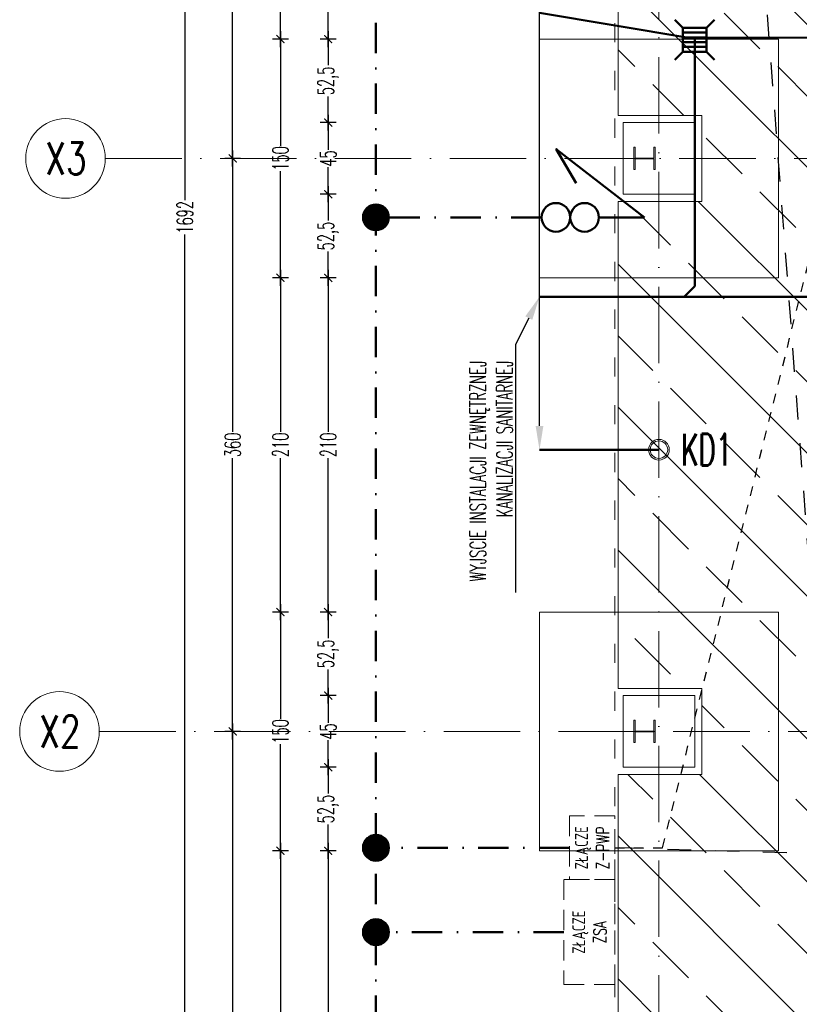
# Model space of a CAD drawing. Header units: millimetres. Extents: x -2074 to 12588, y -3630 to 101167.
# Tile 7 of 256: x -1432 to -942, y 825 to 1444. Entities that reach past the tile are written whole.
import ezdxf
from ezdxf import colors
from ezdxf.entities.mleader import LeaderData, LeaderLine
from ezdxf.enums import TextEntityAlignment as Align
from ezdxf.math import Vec2, Vec3

# ---------------------------------------------------------------- set-up
doc = ezdxf.new("R2010")
doc.units = ezdxf.units.MM
for name, pattern in [('ACAD_ISO03W100', [30, 12, -18]), ('ACAD_ISO10W100', [18, 12, -3, 0, -3]), ('Aligning Line_2_', [6, 3, -3]), ('CONTINOUS', [0]), ('DASHDOT2', [12.7, 6.35, -3.175, 0, -3.175]), ('DASHED', [19.05, 12.7, -6.35])]:
    doc.linetypes.add(name, pattern=pattern)
for name, color, linetype, lineweight in [('SelinAr_BUD_opisy', 7, 'Continuous', 20), ('SelinAr_BUD_osie', 8, 'ACAD_ISO10W100', 18), ('SelinAr_BUD_wymiary', 7, 'Continuous', 18), ('SelinAr_IE_podposadzkowe elektryczne', 1, 'DASHED', 30), ('SelinAr_IE_podposadzkowe teletechniczne', 30, 'DASHED', 30), ('SelinAr_IE_rozdzielnica serwer', 7, 'Continuous', 18), ('SelinAr_IE_uziom', 12, 'DASHDOT2', 50), ('SelinAr_K_fundamenty', 7, 'Continuous', 20), ('SelinAr_K_stal', 7, 'Continuous', 20), ('SelinAr_SAN - KD - pion', 92, 'Continuous', 20), ('SelinAr_SAN - KD - rury', 92, 'KANAL_DESZCZ', 50), ('SelinAr_SAN - KS - rury', 32, 'KANAL_SANIT', 50), ('SelinAr_SAN - W - zimna', 5, 'Continuous', 50)]:
    doc.layers.add(name, color=color, linetype=linetype, lineweight=lineweight)
doc.styles.add('Arch-Dim', font='romans.shx', dxfattribs={"width": 0.75})
doc.styles.add('JACEK_07', font='SIMPLEX.SHX', dxfattribs={"width": 0.7})
doc.styles.get("Standard").update_dxf_attribs({"font": 'arial.ttf'})
doc.styles.add('style1', font='romans.shx', dxfattribs={"width": 0.6})
doc.linetypes.add('KANAL_DESZCZ', pattern='A,12.7,-5.08,["KD",Standard,S=2.54,R=0,X=-2.54,Y=-1.27],-5.08', length=22.86)
doc.linetypes.add('KANAL_SANIT', pattern='A,12.7,-5.08,["KS",Standard,S=2.54,R=0,X=-2.54,Y=-1.27],-5.08', length=22.86)
doc.dimstyles.new('ISO-25 Ania', dxfattribs={"dimtxt": 10, "dimasz": 5, "dimexe": 5, "dimexo": 0.625, "dimtad": 0, "dimrnd": 0.01, "dimtxsty": 'style1', "dimblk": 'ARCHTICK', "dimcen": 5, "dimdle": 5, "dimadec": 0, "dimazin": 0, "dimtfac": 1, "dimtmove": 0, "dimatfit": 3, "dimldrblk": 'ARCHTICK', "dimfxl": 0, "dimarcsym": 0})

# ---------------------------------------------------------------- blocks, each defined once
blk = doc.blocks.new('*U1102')
at = {"ltscale": 4}
blk.add_line((0, 50), (0, -2120), dxfattribs=at)
blk = doc.blocks.new('*U1099')
at = {"ltscale": 4}
blk.add_line((-50, 0), (1945.4, 0), dxfattribs=at)
at = {"linetype": 'CONTINOUS'}
blk.add_circle((-75, 0), 25, dxfattribs=at)
at = {"linetype": 'ByBlock', "style": 'Arch-Dim', "width": 0.75}
blk.add_text('X3', height=20, dxfattribs=at).set_placement((-74.65, 0), align=Align.MIDDLE)
blk = doc.blocks.new('*U1100')
at = {"ltscale": 4}
blk.add_line((-50, 0), (1949.15, 0), dxfattribs=at)
at = {"linetype": 'CONTINOUS'}
blk.add_circle((-75, 0), 25, dxfattribs=at)
at = {"linetype": 'ByBlock', "style": 'Arch-Dim', "width": 0.75}
blk.add_text('X2', height=20, dxfattribs=at).set_placement((-74.65, 0), align=Align.MIDDLE)
blk = doc.blocks.new('A$C6bf3c4e4')
for points in [[(4.89, 19.78), (-0.11, 24.78)], [(19.89, 19.78), (24.89, 24.78)], [(4.89, 16.78), (19.89, 16.78)], [(4.89, 13.78), (19.89, 13.78)], [(4.89, 10.78), (19.89, 10.78)], [(4.89, 7.78), (19.89, 7.78)], [(4.89, 4.78), (-0.11, -0.22)], [(19.89, 4.78), (24.89, -0.22)]]:
    blk.add_lwpolyline(points)
blk.add_lwpolyline([(4.89, 4.78), (19.89, 4.78), (19.89, 19.78), (4.89, 19.78)], close=True)
blk = doc.blocks.new('A$C7BF42D14')
at = {"linetype": 'Continuous'}
h = blk.add_hatch(dxfattribs=at)
h.set_pattern_fill('ANSI31', color=256, scale=1.2, style=0)
h.set_pattern_definition([(45, (44754.10245, 57943.95297), (-0.10606601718, 0.10606601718), [])])
h.paths.add_polyline_path([(18.07, 8.21, 1), (-1.64, 8.21, 1)])
blk.add_circle((8.21, 8.21), 9.86, dxfattribs=at)
blk = doc.blocks.new('_ArchTick')
at = {"color": 0, "linetype": 'ByBlock', "const_width": 0.15}
blk.add_lwpolyline([(-0.5, -0.5), (0.5, 0.5)], dxfattribs=at)
blk = doc.blocks.new('*D1069')
at = {"layer": 'Defpoints', "color": 0}
for p in [(-1105.34, 1641.74), (-1238.04, 1431.74), (-1105.34, 1431.74)]:
    blk.add_point(p, dxfattribs=at)
at = {"layer": 'SelinAr_BUD_wymiary', "color": 0, "lineweight": -2}
for p, q in [((-1238.04, 1646.74), (-1238.04, 1545.08)), ((-1233.04, 1641.74), (-1243.04, 1641.74)), ((-1238.04, 1426.74), (-1238.04, 1528.4)), ((-1233.04, 1431.74), (-1243.04, 1431.74))]:
    blk.add_line(p, q, dxfattribs=at)
at = {"layer": 'SelinAr_BUD_wymiary', "color": 0, "lineweight": -2, "xscale": 5, "yscale": 5, "zscale": 5}
for p, rotation in [((-1238.04, 1641.74), 90), ((-1238.04, 1431.74), 270)]:
    blk.add_blockref('_ArchTick', p, dxfattribs=dict(at, rotation=rotation))
at = {"layer": 'SelinAr_BUD_wymiary', "color": 0, "insert": (-1238.04, 1536.74), "char_height": 10, "attachment_point": 5, "rotation": 90, "style": 'style1'}
blk.add_mtext('210', dxfattribs=at)
blk = doc.blocks.new('*D1070')
at = {"layer": 'Defpoints', "color": 0}
for p in [(-1105.34, 1431.74), (-1238.04, 1379.24), (-1052.84, 1379.24)]:
    blk.add_point(p, dxfattribs=at)
at = {"layer": 'SelinAr_BUD_wymiary', "color": 0, "lineweight": -2}
for p, q in [((-1238.04, 1436.74), (-1238.04, 1415.26)), ((-1233.04, 1431.74), (-1243.04, 1431.74)), ((-1238.04, 1374.24), (-1238.04, 1395.72)), ((-1233.04, 1379.24), (-1243.04, 1379.24))]:
    blk.add_line(p, q, dxfattribs=at)
at = {"layer": 'SelinAr_BUD_wymiary', "color": 0, "lineweight": -2, "xscale": 5, "yscale": 5, "zscale": 5}
for p, rotation in [((-1238.04, 1431.74), 90), ((-1238.04, 1379.24), 270)]:
    blk.add_blockref('_ArchTick', p, dxfattribs=dict(at, rotation=rotation))
at = {"layer": 'SelinAr_BUD_wymiary', "color": 0, "insert": (-1238.04, 1405.49), "char_height": 10, "attachment_point": 5, "rotation": 90, "style": 'style1'}
blk.add_mtext('52,5', dxfattribs=at)
blk = doc.blocks.new('*D1071')
at = {"layer": 'Defpoints', "color": 0}
for p in [(-1052.84, 1379.24), (-1238.04, 1334.24), (-1052.84, 1334.24)]:
    blk.add_point(p, dxfattribs=at)
at = {"layer": 'SelinAr_BUD_wymiary', "color": 0, "lineweight": -2}
for p, q in [((-1238.04, 1384.24), (-1238.04, 1362.22)), ((-1233.04, 1379.24), (-1243.04, 1379.24)), ((-1238.04, 1329.24), (-1238.04, 1351.26)), ((-1233.04, 1334.24), (-1243.04, 1334.24))]:
    blk.add_line(p, q, dxfattribs=at)
at = {"layer": 'SelinAr_BUD_wymiary', "color": 0, "lineweight": -2, "xscale": 5, "yscale": 5, "zscale": 5}
for p, rotation in [((-1238.04, 1379.24), 90), ((-1238.04, 1334.24), 270)]:
    blk.add_blockref('_ArchTick', p, dxfattribs=dict(at, rotation=rotation))
at = {"layer": 'SelinAr_BUD_wymiary', "color": 0, "insert": (-1238.04, 1356.74), "char_height": 10, "attachment_point": 5, "rotation": 90, "style": 'style1'}
blk.add_mtext('45', dxfattribs=at)
blk = doc.blocks.new('*D1072')
at = {"layer": 'Defpoints', "color": 0}
for p in [(-1052.84, 1334.24), (-1238.04, 1281.74), (-1105.34, 1281.74)]:
    blk.add_point(p, dxfattribs=at)
at = {"layer": 'SelinAr_BUD_wymiary', "color": 0, "lineweight": -2}
for p, q in [((-1238.04, 1339.24), (-1238.04, 1317.76)), ((-1233.04, 1334.24), (-1243.04, 1334.24)), ((-1238.04, 1276.74), (-1238.04, 1298.22)), ((-1233.04, 1281.74), (-1243.04, 1281.74))]:
    blk.add_line(p, q, dxfattribs=at)
at = {"layer": 'SelinAr_BUD_wymiary', "color": 0, "lineweight": -2, "xscale": 5, "yscale": 5, "zscale": 5}
for p, rotation in [((-1238.04, 1334.24), 90), ((-1238.04, 1281.74), 270)]:
    blk.add_blockref('_ArchTick', p, dxfattribs=dict(at, rotation=rotation))
at = {"layer": 'SelinAr_BUD_wymiary', "color": 0, "insert": (-1238.04, 1307.99), "char_height": 10, "attachment_point": 5, "rotation": 90, "style": 'style1'}
blk.add_mtext('52,5', dxfattribs=at)
blk = doc.blocks.new('*D1073')
at = {"layer": 'Defpoints', "color": 0}
for p in [(-1105.34, 1281.74), (-1238.04, 1071.74), (-1105.34, 1071.74)]:
    blk.add_point(p, dxfattribs=at)
at = {"layer": 'SelinAr_BUD_wymiary', "color": 0, "lineweight": -2}
for p, q in [((-1238.04, 1286.74), (-1238.04, 1185.08)), ((-1233.04, 1281.74), (-1243.04, 1281.74)), ((-1238.04, 1066.74), (-1238.04, 1168.4)), ((-1233.04, 1071.74), (-1243.04, 1071.74))]:
    blk.add_line(p, q, dxfattribs=at)
at = {"layer": 'SelinAr_BUD_wymiary', "color": 0, "lineweight": -2, "xscale": 5, "yscale": 5, "zscale": 5}
for p, rotation in [((-1238.04, 1281.74), 90), ((-1238.04, 1071.74), 270)]:
    blk.add_blockref('_ArchTick', p, dxfattribs=dict(at, rotation=rotation))
at = {"layer": 'SelinAr_BUD_wymiary', "color": 0, "insert": (-1238.04, 1176.74), "char_height": 10, "attachment_point": 5, "rotation": 90, "style": 'style1'}
blk.add_mtext('210', dxfattribs=at)
blk = doc.blocks.new('*D1074')
at = {"layer": 'Defpoints', "color": 0}
for p in [(-1105.34, 1071.74), (-1238.04, 1019.24), (-1052.84, 1019.24)]:
    blk.add_point(p, dxfattribs=at)
at = {"layer": 'SelinAr_BUD_wymiary', "color": 0, "lineweight": -2}
for p, q in [((-1238.04, 1076.74), (-1238.04, 1055.26)), ((-1233.04, 1071.74), (-1243.04, 1071.74)), ((-1238.04, 1014.24), (-1238.04, 1035.72)), ((-1233.04, 1019.24), (-1243.04, 1019.24))]:
    blk.add_line(p, q, dxfattribs=at)
at = {"layer": 'SelinAr_BUD_wymiary', "color": 0, "lineweight": -2, "xscale": 5, "yscale": 5, "zscale": 5}
for p, rotation in [((-1238.04, 1071.74), 90), ((-1238.04, 1019.24), 270)]:
    blk.add_blockref('_ArchTick', p, dxfattribs=dict(at, rotation=rotation))
at = {"layer": 'SelinAr_BUD_wymiary', "color": 0, "insert": (-1238.04, 1045.49), "char_height": 10, "attachment_point": 5, "rotation": 90, "style": 'style1'}
blk.add_mtext('52,5', dxfattribs=at)
blk = doc.blocks.new('*D1075')
at = {"layer": 'Defpoints', "color": 0}
for p in [(-1052.84, 1019.24), (-1238.04, 974.24), (-1052.84, 974.24)]:
    blk.add_point(p, dxfattribs=at)
at = {"layer": 'SelinAr_BUD_wymiary', "color": 0, "lineweight": -2}
for p, q in [((-1238.04, 1024.24), (-1238.04, 1002.22)), ((-1233.04, 1019.24), (-1243.04, 1019.24)), ((-1238.04, 969.24), (-1238.04, 991.26)), ((-1233.04, 974.24), (-1243.04, 974.24))]:
    blk.add_line(p, q, dxfattribs=at)
at = {"layer": 'SelinAr_BUD_wymiary', "color": 0, "lineweight": -2, "xscale": 5, "yscale": 5, "zscale": 5}
for p, rotation in [((-1238.04, 1019.24), 90), ((-1238.04, 974.24), 270)]:
    blk.add_blockref('_ArchTick', p, dxfattribs=dict(at, rotation=rotation))
at = {"layer": 'SelinAr_BUD_wymiary', "color": 0, "insert": (-1238.04, 996.74), "char_height": 10, "attachment_point": 5, "rotation": 90, "style": 'style1'}
blk.add_mtext('45', dxfattribs=at)
blk = doc.blocks.new('*D1076')
at = {"layer": 'Defpoints', "color": 0}
for p in [(-1052.84, 974.24), (-1238.04, 921.74), (-1105.34, 921.74)]:
    blk.add_point(p, dxfattribs=at)
at = {"layer": 'SelinAr_BUD_wymiary', "color": 0, "lineweight": -2}
for p, q in [((-1238.04, 979.24), (-1238.04, 957.76)), ((-1233.04, 974.24), (-1243.04, 974.24)), ((-1238.04, 916.74), (-1238.04, 938.22)), ((-1233.04, 921.74), (-1243.04, 921.74))]:
    blk.add_line(p, q, dxfattribs=at)
at = {"layer": 'SelinAr_BUD_wymiary', "color": 0, "lineweight": -2, "xscale": 5, "yscale": 5, "zscale": 5}
for p, rotation in [((-1238.04, 974.24), 90), ((-1238.04, 921.74), 270)]:
    blk.add_blockref('_ArchTick', p, dxfattribs=dict(at, rotation=rotation))
at = {"layer": 'SelinAr_BUD_wymiary', "color": 0, "insert": (-1238.04, 947.99), "char_height": 10, "attachment_point": 5, "rotation": 90, "style": 'style1'}
blk.add_mtext('52,5', dxfattribs=at)
blk = doc.blocks.new('*D1077')
at = {"layer": 'Defpoints', "color": 0}
for p in [(-1105.34, 921.74), (-1238.04, 623.74), (-1105.34, 623.74)]:
    blk.add_point(p, dxfattribs=at)
at = {"layer": 'SelinAr_BUD_wymiary', "color": 0, "lineweight": -2}
for p, q in [((-1238.04, 926.74), (-1238.04, 781.08)), ((-1233.04, 921.74), (-1243.04, 921.74)), ((-1238.04, 618.74), (-1238.04, 764.4)), ((-1233.04, 623.74), (-1243.04, 623.74))]:
    blk.add_line(p, q, dxfattribs=at)
at = {"layer": 'SelinAr_BUD_wymiary', "color": 0, "lineweight": -2, "xscale": 5, "yscale": 5, "zscale": 5}
for p, rotation in [((-1238.04, 921.74), 90), ((-1238.04, 623.74), 270)]:
    blk.add_blockref('_ArchTick', p, dxfattribs=dict(at, rotation=rotation))
at = {"layer": 'SelinAr_BUD_wymiary', "color": 0, "insert": (-1238.04, 772.74), "char_height": 10, "attachment_point": 5, "rotation": 90, "style": 'style1'}
blk.add_mtext('298', dxfattribs=at)
blk = doc.blocks.new('*D1084')
at = {"layer": 'Defpoints', "color": 0}
for p in [(-1105.34, 1641.74), (-1268.04, 1431.74), (-1105.34, 1431.74)]:
    blk.add_point(p, dxfattribs=at)
at = {"layer": 'SelinAr_BUD_wymiary', "color": 0, "lineweight": -2}
for p, q in [((-1268.04, 1646.74), (-1268.04, 1545.08)), ((-1263.04, 1641.74), (-1273.04, 1641.74)), ((-1268.04, 1426.74), (-1268.04, 1528.4)), ((-1263.04, 1431.74), (-1273.04, 1431.74))]:
    blk.add_line(p, q, dxfattribs=at)
at = {"layer": 'SelinAr_BUD_wymiary', "color": 0, "lineweight": -2, "xscale": 5, "yscale": 5, "zscale": 5}
for p, rotation in [((-1268.04, 1641.74), 90), ((-1268.04, 1431.74), 270)]:
    blk.add_blockref('_ArchTick', p, dxfattribs=dict(at, rotation=rotation))
at = {"layer": 'SelinAr_BUD_wymiary', "color": 0, "insert": (-1268.04, 1536.74), "char_height": 10, "attachment_point": 5, "rotation": 90, "style": 'style1'}
blk.add_mtext('210', dxfattribs=at)
blk = doc.blocks.new('*D1085')
at = {"layer": 'Defpoints', "color": 0}
for p in [(-1105.34, 1431.74), (-1268.04, 1281.74), (-1105.34, 1281.74)]:
    blk.add_point(p, dxfattribs=at)
at = {"layer": 'SelinAr_BUD_wymiary', "color": 0, "lineweight": -2}
for p, q in [((-1268.04, 1436.74), (-1268.04, 1364.65)), ((-1263.04, 1431.74), (-1273.04, 1431.74)), ((-1268.04, 1276.74), (-1268.04, 1348.83)), ((-1263.04, 1281.74), (-1273.04, 1281.74))]:
    blk.add_line(p, q, dxfattribs=at)
at = {"layer": 'SelinAr_BUD_wymiary', "color": 0, "lineweight": -2, "xscale": 5, "yscale": 5, "zscale": 5}
for p, rotation in [((-1268.04, 1431.74), 90), ((-1268.04, 1281.74), 270)]:
    blk.add_blockref('_ArchTick', p, dxfattribs=dict(at, rotation=rotation))
at = {"layer": 'SelinAr_BUD_wymiary', "color": 0, "insert": (-1268.04, 1356.74), "char_height": 10, "attachment_point": 5, "rotation": 90, "style": 'style1'}
blk.add_mtext('150', dxfattribs=at)
blk = doc.blocks.new('*D1086')
at = {"layer": 'Defpoints', "color": 0}
for p in [(-1105.34, 1281.74), (-1268.04, 1071.74), (-1105.34, 1071.74)]:
    blk.add_point(p, dxfattribs=at)
at = {"layer": 'SelinAr_BUD_wymiary', "color": 0, "lineweight": -2}
for p, q in [((-1268.04, 1286.74), (-1268.04, 1185.08)), ((-1263.04, 1281.74), (-1273.04, 1281.74)), ((-1268.04, 1066.74), (-1268.04, 1168.4)), ((-1263.04, 1071.74), (-1273.04, 1071.74))]:
    blk.add_line(p, q, dxfattribs=at)
at = {"layer": 'SelinAr_BUD_wymiary', "color": 0, "lineweight": -2, "xscale": 5, "yscale": 5, "zscale": 5}
for p, rotation in [((-1268.04, 1281.74), 90), ((-1268.04, 1071.74), 270)]:
    blk.add_blockref('_ArchTick', p, dxfattribs=dict(at, rotation=rotation))
at = {"layer": 'SelinAr_BUD_wymiary', "color": 0, "insert": (-1268.04, 1176.74), "char_height": 10, "attachment_point": 5, "rotation": 90, "style": 'style1'}
blk.add_mtext('210', dxfattribs=at)
blk = doc.blocks.new('*D1087')
at = {"layer": 'Defpoints', "color": 0}
for p in [(-1105.34, 1071.74), (-1268.04, 921.74), (-1105.34, 921.74)]:
    blk.add_point(p, dxfattribs=at)
at = {"layer": 'SelinAr_BUD_wymiary', "color": 0, "lineweight": -2}
for p, q in [((-1268.04, 1076.74), (-1268.04, 1004.65)), ((-1263.04, 1071.74), (-1273.04, 1071.74)), ((-1268.04, 916.74), (-1268.04, 988.83)), ((-1263.04, 921.74), (-1273.04, 921.74))]:
    blk.add_line(p, q, dxfattribs=at)
at = {"layer": 'SelinAr_BUD_wymiary', "color": 0, "lineweight": -2, "xscale": 5, "yscale": 5, "zscale": 5}
for p, rotation in [((-1268.04, 1071.74), 90), ((-1268.04, 921.74), 270)]:
    blk.add_blockref('_ArchTick', p, dxfattribs=dict(at, rotation=rotation))
at = {"layer": 'SelinAr_BUD_wymiary', "color": 0, "insert": (-1268.04, 996.74), "char_height": 10, "attachment_point": 5, "rotation": 90, "style": 'style1'}
blk.add_mtext('150', dxfattribs=at)
blk = doc.blocks.new('*D1088')
at = {"layer": 'Defpoints', "color": 0}
for p in [(-1105.34, 921.74), (-1268.04, 623.74), (-1105.34, 623.74)]:
    blk.add_point(p, dxfattribs=at)
at = {"layer": 'SelinAr_BUD_wymiary', "color": 0, "lineweight": -2}
for p, q in [((-1268.04, 926.74), (-1268.04, 781.08)), ((-1263.04, 921.74), (-1273.04, 921.74)), ((-1268.04, 618.74), (-1268.04, 764.4)), ((-1263.04, 623.74), (-1273.04, 623.74))]:
    blk.add_line(p, q, dxfattribs=at)
at = {"layer": 'SelinAr_BUD_wymiary', "color": 0, "lineweight": -2, "xscale": 5, "yscale": 5, "zscale": 5}
for p, rotation in [((-1268.04, 921.74), 90), ((-1268.04, 623.74), 270)]:
    blk.add_blockref('_ArchTick', p, dxfattribs=dict(at, rotation=rotation))
at = {"layer": 'SelinAr_BUD_wymiary', "color": 0, "insert": (-1268.04, 772.74), "char_height": 10, "attachment_point": 5, "rotation": 90, "style": 'style1'}
blk.add_mtext('298', dxfattribs=at)
blk = doc.blocks.new('*D1091')
at = {"layer": 'Defpoints', "color": 0}
for p in [(-1298.05, 996.74), (-1030.34, 996.74), (-1030.34, 548.74)]:
    blk.add_point(p, dxfattribs=at)
at = {"layer": 'SelinAr_BUD_wymiary', "color": 0, "lineweight": -2}
for p, q in [((-1293.05, 996.74), (-1303.05, 996.74)), ((-1298.05, 1001.74), (-1298.05, 781.08)), ((-1298.05, 543.74), (-1298.05, 764.4)), ((-1293.05, 548.74), (-1303.05, 548.74))]:
    blk.add_line(p, q, dxfattribs=at)
at = {"layer": 'SelinAr_BUD_wymiary', "color": 0, "lineweight": -2, "xscale": 5, "yscale": 5, "zscale": 5}
for p, rotation in [((-1298.05, 996.74), 90), ((-1298.05, 548.74), 270)]:
    blk.add_blockref('_ArchTick', p, dxfattribs=dict(at, rotation=rotation))
at = {"layer": 'SelinAr_BUD_wymiary', "color": 0, "insert": (-1298.05, 772.74), "char_height": 10, "attachment_point": 5, "rotation": 90, "style": 'style1'}
blk.add_mtext('448', dxfattribs=at)
blk = doc.blocks.new('*D1092')
at = {"layer": 'Defpoints', "color": 0}
for p in [(-1298.05, 1356.74), (-1030.34, 1356.74), (-1030.34, 996.74)]:
    blk.add_point(p, dxfattribs=at)
at = {"layer": 'SelinAr_BUD_wymiary', "color": 0, "lineweight": -2}
for p, q in [((-1298.05, 1361.74), (-1298.05, 1185.08)), ((-1293.05, 1356.74), (-1303.05, 1356.74)), ((-1298.05, 991.74), (-1298.05, 1168.4)), ((-1293.05, 996.74), (-1303.05, 996.74))]:
    blk.add_line(p, q, dxfattribs=at)
at = {"layer": 'SelinAr_BUD_wymiary', "color": 0, "lineweight": -2, "xscale": 5, "yscale": 5, "zscale": 5}
for p, rotation in [((-1298.05, 1356.74), 90), ((-1298.05, 996.74), 270)]:
    blk.add_blockref('_ArchTick', p, dxfattribs=dict(at, rotation=rotation))
at = {"layer": 'SelinAr_BUD_wymiary', "color": 0, "insert": (-1298.05, 1176.74), "char_height": 10, "attachment_point": 5, "rotation": 90, "style": 'style1'}
blk.add_mtext('360', dxfattribs=at)
blk = doc.blocks.new('*D1093')
at = {"layer": 'Defpoints', "color": 0}
for p in [(-1298.05, 1716.74), (-1030.34, 1716.74), (-1030.34, 1356.74)]:
    blk.add_point(p, dxfattribs=at)
at = {"layer": 'SelinAr_BUD_wymiary', "color": 0, "lineweight": -2}
for p, q in [((-1298.05, 1721.74), (-1298.05, 1545.08)), ((-1293.05, 1716.74), (-1303.05, 1716.74)), ((-1298.05, 1351.74), (-1298.05, 1528.4)), ((-1293.05, 1356.74), (-1303.05, 1356.74))]:
    blk.add_line(p, q, dxfattribs=at)
at = {"layer": 'SelinAr_BUD_wymiary', "color": 0, "lineweight": -2, "xscale": 5, "yscale": 5, "zscale": 5}
for p, rotation in [((-1298.05, 1716.74), 90), ((-1298.05, 1356.74), 270)]:
    blk.add_blockref('_ArchTick', p, dxfattribs=dict(at, rotation=rotation))
at = {"layer": 'SelinAr_BUD_wymiary', "color": 0, "insert": (-1298.05, 1536.74), "char_height": 10, "attachment_point": 5, "rotation": 90, "style": 'style1'}
blk.add_mtext('360', dxfattribs=at)
blk = doc.blocks.new('*D1096')
at = {"layer": 'Defpoints', "color": 0}
for p in [(-1105.34, 2165.74), (-1328.05, 473.74), (-1105.34, 473.74)]:
    blk.add_point(p, dxfattribs=at)
at = {"layer": 'SelinAr_BUD_wymiary', "color": 0, "lineweight": -2}
for p, q in [((-1323.05, 2165.74), (-1333.05, 2165.74)), ((-1328.05, 2170.74), (-1328.05, 1330.51)), ((-1328.05, 468.74), (-1328.05, 1308.97)), ((-1323.05, 473.74), (-1333.05, 473.74))]:
    blk.add_line(p, q, dxfattribs=at)
at = {"layer": 'SelinAr_BUD_wymiary', "color": 0, "lineweight": -2, "xscale": 5, "yscale": 5, "zscale": 5}
for p, rotation in [((-1328.05, 2165.74), 90), ((-1328.05, 473.74), 270)]:
    blk.add_blockref('_ArchTick', p, dxfattribs=dict(at, rotation=rotation))
at = {"layer": 'SelinAr_BUD_wymiary', "color": 0, "insert": (-1328.05, 1319.74), "char_height": 10, "attachment_point": 5, "rotation": 90, "style": 'style1'}
blk.add_mtext('1692', dxfattribs=at)

msp = doc.modelspace()

# ---------------------------------------------------------------- hatches: boundary and pattern name
at = {"layer": 'SelinAr_K_fundamenty'}
h = msp.add_hatch(dxfattribs=at)
h.set_pattern_fill('ANSI33', color=9, scale=10, angle=90)
h.set_pattern_definition([(135, (2838.45, -2e-11), (-44.9013, -44.9013), []), (135, (2838.45, 44.9), (-44.9013, -44.9013), [31.75, -15.875])])
h.paths.add_polyline_path([(142.657, 1383.741), (195.357, 1383.741), (195.357, 1689.741), (142.657, 1689.741), (142.657, 1743.741), (195.357, 1743.741), (195.357, 2063.741), (142.657, 2063.741), (142.657, 2107.741), (-1003.343, 2107.741), (-1003.343, 2063.741), (-1056.043, 2063.741), (-1056.043, 1743.741), (-1003.343, 1743.741), (-1003.343, 1689.741), (-1056.043, 1689.741), (-1056.043, 1383.741), (-1003.343, 1383.741), (-1003.343, 1329.741), (-1056.043, 1329.741), (-1056.043, 1023.741), (-1003.343, 1023.741), (-1003.343, 969.741), (-1056.043, 969.741), (-1056.043, 574.241), (-1003.343, 574.241), (-1003.343, 531.741), (142.657, 531.741), (142.657, 574.241), (195.357, 574.241), (195.357, 969.741), (142.657, 969.741), (142.657, 1023.741), (195.357, 1023.741), (195.357, 1329.741), (142.657, 1329.741)])

# ---------------------------------------------------------------- linework, layer by layer
at = {"layer": 'SelinAr_IE_podposadzkowe elektryczne', "linetype": 'Aligning Line_2_', "ltscale": 2}
msp.add_lwpolyline([(-1058.043, 923.641), (-1028.043, 923.641), (-881.843, 1510.241)], dxfattribs=at)
at = {"layer": 'SelinAr_IE_podposadzkowe teletechniczne', "linetype": 'Aligning Line_2_', "ltscale": 5}
for p, q in [((-982.843, 1716.241), (-926.482, 974.744)), ((-860.101, 917.741), (-1058.043, 923.641))]:
    msp.add_line(p, q, dxfattribs=at)
at = {"layer": 'SelinAr_IE_rozdzielnica serwer', "color": 7, "linetype": 'DASHED'}
for points in [[(-1058.043, 943.641), (-1086.543, 943.641), (-1086.543, 903.641), (-1058.043, 903.641)], [(-1058.043, 903.641), (-1090.043, 903.641), (-1090.043, 837.641), (-1058.043, 837.641)]]:
    msp.add_lwpolyline(points, close=True, dxfattribs=at)
at = {"layer": 'SelinAr_IE_uziom', "ltscale": 3}
for p, q in [((-1104.045, 1319.741), (-1208.045, 1319.741)), ((-1086.543, 923.641), (-1208.046, 923.641)), ((-1090.043, 870.641), (-1208.046, 870.641))]:
    msp.add_line(p, q, dxfattribs=at)
at = {"layer": 'SelinAr_IE_uziom', "linetype": 'Continuous'}
msp.add_line((-1039.393, 1319.741), (-1068.045, 1319.741), dxfattribs=at)
at = {"layer": 'SelinAr_IE_uziom', "ltscale": 3}
msp.add_lwpolyline([(447.357, 429.737), (-1208.048, 429.742), (-1208.043, 2259.742), (447.357, 2259.737)], close=True, dxfattribs=at)
at = {"layer": 'SelinAr_IE_uziom', "linetype": 'Continuous'}
msp.add_lwpolyline([(-1039.393, 1319.741), (-1094.784, 1362.669), (-1082.275, 1341.129)], dxfattribs=at)
for centre in [(-1095.045, 1319.741), (-1077.045, 1319.741)]:
    msp.add_circle(centre, 9, dxfattribs=at)
at = {"layer": 'SelinAr_K_fundamenty', "linetype": 'ACAD_ISO03W100'}
msp.add_lwpolyline([(-1058.043, 2109.741), (197.361, 2109.741), (197.361, 529.741), (-1058.043, 529.741)], close=True, dxfattribs=at)
at = {"layer": 'SelinAr_K_fundamenty'}
msp.add_lwpolyline([(142.657, 531.741), (-1003.343, 531.741), (-1003.343, 574.241), (-1056.043, 574.241), (-1056.043, 969.741), (-1003.343, 969.741), (-1003.343, 1023.741), (-1056.043, 1023.741), (-1056.043, 1329.741), (-1003.343, 1329.741), (-1003.343, 1383.741), (-1056.043, 1383.741), (-1056.043, 1689.741), (-1003.343, 1689.741), (-1003.343, 1743.741), (-1056.043, 1743.741), (-1056.043, 2063.741), (-1003.343, 2063.741), (-1003.343, 2107.741), (142.657, 2107.741)], dxfattribs=at)
for points in [[(-1105.343, 1281.741), (-955.343, 1281.741), (-955.343, 1431.741), (-1105.343, 1431.741)], [(-1052.843, 1334.241), (-1007.843, 1334.241), (-1007.843, 1379.241), (-1052.843, 1379.241)], [(-1105.343, 921.741), (-955.343, 921.741), (-955.343, 1071.741), (-1105.343, 1071.741)], [(-1052.843, 974.241), (-1007.843, 974.241), (-1007.843, 1019.241), (-1052.843, 1019.241)]]:
    msp.add_lwpolyline(points, close=True, dxfattribs=at)
at = {"layer": 'SelinAr_K_stal'}
for points in [[(-1032.743, 1363.741), (-1033.593, 1363.741), (-1033.593, 1357.016), (-1045.193, 1357.016), (-1045.193, 1363.741), (-1046.043, 1363.741), (-1046.043, 1349.741), (-1045.193, 1349.741), (-1045.193, 1356.466), (-1033.593, 1356.466), (-1033.593, 1349.741), (-1032.743, 1349.741)], [(-1032.743, 1003.741), (-1033.593, 1003.741), (-1033.593, 997.016), (-1045.193, 997.016), (-1045.193, 1003.741), (-1046.043, 1003.741), (-1046.043, 989.741), (-1045.193, 989.741), (-1045.193, 996.466), (-1033.593, 996.466), (-1033.593, 989.741), (-1032.743, 989.741)]]:
    msp.add_lwpolyline(points, close=True, dxfattribs=at)
at = {"layer": 'SelinAr_SAN - KD - pion'}
for radius in [6.5, 5.5]:
    msp.add_circle((-1030.343, 1173.741), radius, dxfattribs=at)
at = {"layer": 'SelinAr_SAN - KD - rury', "ltscale": 3}
msp.add_lwpolyline([(-1105.343, 1173.741), (-1030.343, 1173.741)], dxfattribs=at)
at = {"layer": 'SelinAr_SAN - KS - rury', "ltscale": 3}
for points in [[(-1105.343, 1269.884), (-85.664, 1269.884), (-78.95, 1276.598), (-78.95, 2064.999)], [(-1007.864, 1431.284), (-1007.864, 1276.598)], [(-1007.864, 1276.598), (-1014.577, 1269.884)]]:
    msp.add_lwpolyline(points, dxfattribs=at)
at = {"layer": 'SelinAr_SAN - W - zimna'}
msp.add_lwpolyline([(150.225, 1805.187), (148.955, 1432.791), (-1011.621, 1432.594), (-1105.343, 1448.317)], dxfattribs=at)

# ---------------------------------------------------------------- block references
at = {"layer": 'SelinAr_BUD_osie'}
for name, p in [('*U1102', (-1030.343, 2379.737)), ('*U1099', (-1328.045, 1356.742)), ('*U1100', (-1331.798, 996.741))]:
    msp.add_blockref(name, p, dxfattribs=at)
at = {"layer": 'SelinAr_IE_uziom', "ltscale": 3, "yscale": 0.8232000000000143, "zscale": 0.8232000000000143}
for p, xscale, rotation in [((-1214.808, 1326.504), 0.8232000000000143, 270.0000000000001), ((-1201.283, 930.404), -0.8232000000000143, 89.99999999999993), ((-1201.283, 877.404), -0.8232000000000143, 89.99999999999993)]:
    msp.add_blockref('A$C7BF42D14', p, dxfattribs=dict(at, xscale=xscale, rotation=rotation))
at = {"layer": 'SelinAr_SAN - KS - rury', "ltscale": 3}
msp.add_blockref('A$C6bf3c4e4', (-1020.253, 1419.008), dxfattribs=at)

# ---------------------------------------------------------------- texts
at = {"layer": 'SelinAr_IE_rozdzielnica serwer', "char_height": 8, "width": 128.39117, "attachment_point": 5, "rotation": 90, "style": 'JACEK_07'}
for s, insert in [('\\pt48;ZŁĄCZE\\PZ-PWP', (-1072.293, 923.641)), ('\\pt48;ZŁĄCZE\\PZSA', (-1074.043, 870.641))]:
    msp.add_mtext(s, dxfattribs=dict(at, insert=insert))
at = {"layer": 'SelinAr_SAN - KD - pion', "style": 'style1', "width": 0.6}
msp.add_text('KD1', height=20, dxfattribs=at).set_placement((-1000.335, 1173.741), align=Align.MIDDLE_CENTER)

# ---------------------------------------------------------------- dimensions: what is measured, and where the dimension line sits
at = {"layer": 'SelinAr_BUD_wymiary'}
for base, p1, p2, override, picture, middle in [((-1328.048, 473.741), (-1105.343, 2165.741), (-1105.343, 473.741), {"dimarcsym": 2}, '*D1096', (-1328.048, 1319.741)), ((-1298.048, 1716.742), (-1030.343, 1356.742), (-1030.343, 1716.742), {"dimtmove": 1, "dimarcsym": 2}, '*D1093', (-1298.048, 1536.742)), ((-1268.043, 1431.741), (-1105.343, 1641.741), (-1105.343, 1431.741), {"dimtmove": 1, "dimarcsym": 2}, '*D1084', (-1268.043, 1536.741)), ((-1238.043, 1431.741), (-1105.343, 1641.741), (-1105.343, 1431.741), {"dimtmove": 1, "dimarcsym": 2}, '*D1069', (-1238.043, 1536.741)), ((-1268.043, 1281.741), (-1105.343, 1431.741), (-1105.343, 1281.741), {"dimtmove": 1, "dimarcsym": 2}, '*D1085', (-1268.043, 1356.741)), ((-1238.043, 1379.241), (-1105.343, 1431.741), (-1052.843, 1379.241), {"dimtmove": 1, "dimarcsym": 2}, '*D1070', (-1238.043, 1405.491)), ((-1238.043, 1334.241), (-1052.843, 1379.241), (-1052.843, 1334.241), {"dimtmove": 1, "dimarcsym": 2}, '*D1071', (-1238.043, 1356.741)), ((-1298.048, 1356.742), (-1030.343, 996.741), (-1030.343, 1356.742), {"dimtmove": 1, "dimarcsym": 2}, '*D1092', (-1298.048, 1176.741)), ((-1238.043, 1281.741), (-1052.843, 1334.241), (-1105.343, 1281.741), {"dimtmove": 1, "dimarcsym": 2}, '*D1072', (-1238.043, 1307.991)), ((-1268.043, 1071.741), (-1105.343, 1281.741), (-1105.343, 1071.741), {"dimtmove": 1, "dimarcsym": 2}, '*D1086', (-1268.043, 1176.741)), ((-1238.043, 1071.741), (-1105.343, 1281.741), (-1105.343, 1071.741), {"dimtmove": 1, "dimarcsym": 2}, '*D1073', (-1238.043, 1176.741)), ((-1268.043, 921.741), (-1105.343, 1071.741), (-1105.343, 921.741), {"dimtmove": 1, "dimarcsym": 2}, '*D1087', (-1268.043, 996.741)), ((-1238.043, 1019.241), (-1105.343, 1071.741), (-1052.843, 1019.241), {"dimtmove": 1, "dimarcsym": 2}, '*D1074', (-1238.043, 1045.491)), ((-1238.043, 974.241), (-1052.843, 1019.241), (-1052.843, 974.241), {"dimtmove": 1, "dimarcsym": 2}, '*D1075', (-1238.043, 996.741)), ((-1298.048, 996.741), (-1030.343, 548.742), (-1030.343, 996.741), {"dimtmove": 1, "dimarcsym": 2}, '*D1091', (-1298.048, 772.741)), ((-1238.043, 921.741), (-1052.843, 974.241), (-1105.343, 921.741), {"dimtmove": 1, "dimarcsym": 2}, '*D1076', (-1238.043, 947.991)), ((-1268.043, 623.741), (-1105.343, 921.741), (-1105.343, 623.741), {"dimtmove": 1, "dimarcsym": 2}, '*D1088', (-1268.043, 772.741)), ((-1238.043, 623.741), (-1105.343, 921.741), (-1105.343, 623.741), {"dimtmove": 1, "dimarcsym": 2}, '*D1077', (-1238.043, 772.741))]:
    dim = msp.add_linear_dim(base=base, p1=p1, p2=p2, angle=90, dimstyle='ISO-25 Ania', override=override, dxfattribs=at)
    dim.commit()
    dim.dimension.update_dxf_attribs({"geometry": picture, "text_midpoint": middle})

# ---------------------------------------------------------------- leaders
at = {"layer": 'SelinAr_BUD_opisy'}
ml = msp.add_multileader_mtext('Standard', dxfattribs=at)
ml.set_content('WYJSCIE INSTALACJI ZEWNĘTRZNEJ \\PKANALIZACJI DESZCZOWEJ', color=256, style='style1')
ml.set_leader_properties()
ml.build(insert=Vec2(0, 0))
ml.multileader.update_dxf_attribs({"text_left_attachment_type": 5, "text_right_attachment_type": 5, "arrow_head_size": 15})
ctx = ml.context
ctx.base_point, ctx.char_height, ctx.arrow_head_size, ctx.plane_origin, ctx.plane_x_axis, ctx.plane_y_axis = Vec3(-1120.343, 1568.741), 10, 15, Vec3(-1377.735, 1544.964), Vec3(0, 1), Vec3(-1, 0)
ctx.left_attachment, ctx.right_attachment = 5, 5
notes = []
notes.append((ctx, [(0, (1, 1, 0), (-1120.343, 1560.741), (0, 1), 8, [(0, [(-1105.343, 1173.741), (-1105.343, 1530.741)], 0, [])])]))
ctx.mtext.insert, ctx.mtext.text_direction, ctx.mtext.rotation, ctx.mtext.width, ctx.mtext.flow_direction = Vec3(-1149.01, 1570.741), Vec3(0, 1), 1.5707963, 253.39317, 5
ml = msp.add_multileader_mtext('Standard', dxfattribs=at)
ml.set_content('WYJSCIE INSTALACJI ZEWNĘTRZNEJ \\PKANALIZACJI SANITARNEJ', color=256, style='style1')
ml.set_leader_properties()
ml.build(insert=Vec2(0, 0))
ml.multileader.update_dxf_attribs({"text_left_attachment_type": 5, "text_right_attachment_type": 5, "arrow_head_size": 15})
ctx = ml.context
ctx.base_point, ctx.char_height, ctx.arrow_head_size, ctx.plane_origin, ctx.plane_x_axis, ctx.plane_y_axis = Vec3(-1120.343, 1072.413), 10, 15, Vec3(-1377.735, 1442.576), Vec3(0, 1), Vec3(-1, 0)
ctx.left_attachment, ctx.right_attachment, ctx.text_align_type = 5, 5, 2
notes.append((ctx, [(1, (1, 1, 0), (-1120.343, 1239.841), (0, -1), 8, [(1, [(-1105.343, 1269.884)], 0, [])])]))
ctx.mtext.insert, ctx.mtext.text_direction, ctx.mtext.rotation, ctx.mtext.width, ctx.mtext.alignment, ctx.mtext.flow_direction = Vec3(-1149.01, 1229.841), Vec3(0, 1), 1.5707963, 253.39317, 3, 5
for ctx, leaders in notes:
    for number, flags, end, landing, length, lines in leaders:
        leader = LeaderData()
        leader.index, (leader.has_last_leader_line, leader.has_dogleg_vector, leader.attachment_direction) = number, flags
        leader.last_leader_point, leader.dogleg_vector, leader.dogleg_length = Vec3(end), Vec3(landing), length
        for number, points, colour, breaks in lines:
            line = LeaderLine()
            line.index, line.vertices, line.color, line.breaks = number, Vec3.list(points), colors.encode_raw_color(colour), breaks
            leader.lines.append(line)
        ctx.leaders.append(leader)

doc.saveas('drawing.dxf')
